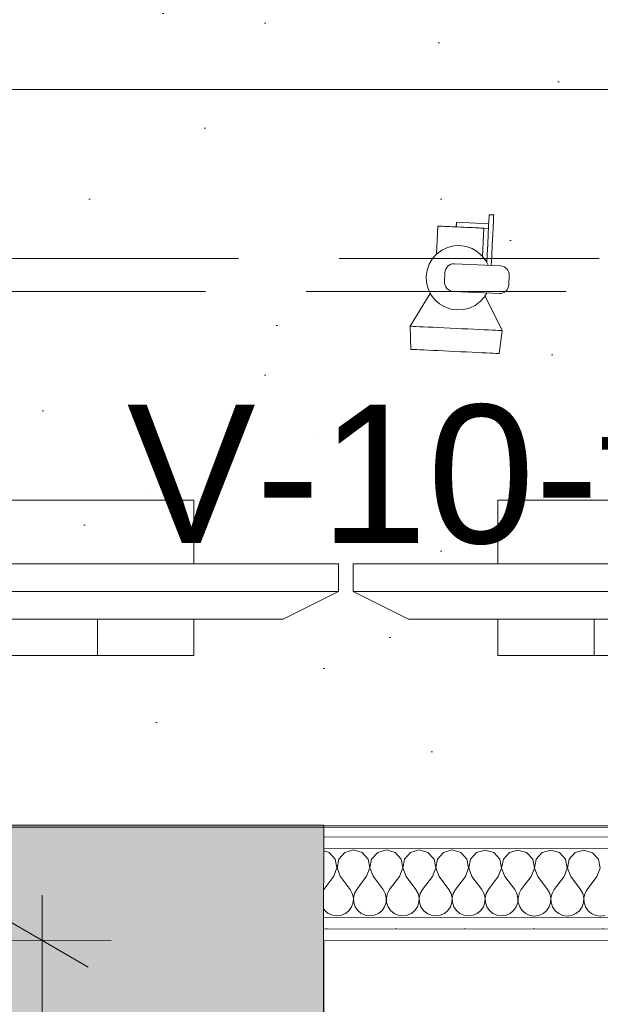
# Model space of a CAD drawing. Header units: millimetres. Extents: x -2532 to 181134, y -4151 to 53885.
# Tile 158 of 165: x 29517 to 30147, y 4118 to 5186. Entities that reach past the tile are written whole.
import ezdxf
from ezdxf.enums import TextEntityAlignment as Align

# ---------------------------------------------------------------- set-up
doc = ezdxf.new("R2010")
doc.units = ezdxf.units.MM
doc.header["$MEASUREMENT"] = 0
doc.linetypes.add('Hidden Line', pattern=[391.222223, 282.222223, -109])
doc.linetypes.add('Wipeout_Contour', pattern=[1000, 0, -1000])
for name, color, linetype in [('AR - Mööbel', 7, 'Continuous'), ('AR - Seinad VS', 7, 'Continuous'), ('New_AR - Seinad SS.ol', 7, 'Continuous'), ('New_SA - ripplaed', 7, 'Continuous'), ('SA - tähistused - valgustus', 7, 'Continuous'), ('SA - valgustid', 7, 'Continuous'), ('Tsoonid - Neto', 7, 'Continuous')]:
    doc.layers.add(name, color=color, linetype=linetype)
for name, color, linetype, lineweight in [('AR - Mööbel_Pen_No__4', 8, 'Continuous', 13), ('AR - Seinad VS_Pen_No__221', 252, 'Continuous', 13), ('ARCHICAD Zone Stamps_Pen_No__6', 7, 'Continuous', 5), ('New_AR - Seinad SS.ol_Pen_No__207', 5, 'Continuous', 13), ('New_SA - ripplaed_Pen_No__207', 5, 'Continuous', 9), ('SA - tähistused - valgustus_Pen_No__105', 30, 'Continuous', 5), ('SA - valgustid_Pen_No__105', 30, 'Continuous', 5)]:
    doc.layers.add(name, color=color, linetype=linetype, lineweight=lineweight)
doc.styles.add('GENERATED_STYLE_1', font='txt')
doc.styles.add('GENERATED_STYLE_2', font='txt')
doc.styles.add('GENERATED_STYLE_3', font='txt')
doc.dimstyles.new('GENERATED_STYLE__1', dxfattribs={"dimtxt": 150, "dimasz": 76, "dimexe": 0.18, "dimexo": 0.0625, "dimgap": 0.09, "dimtad": 1, "dimdec": 0, "dimzin": 0, "dimdsep": 46, "dimtxsty": 'GENERATED_STYLE_3', "dimblk": 'ARROWHEAD_2', "dimblk1": 'ARROWHEAD_2', "dimblk2": 'ARROWHEAD_2', "dimcen": 0.09, "dimse1": 1, "dimse2": 1, "dimclrd": 256, "dimclre": 256, "dimclrt": 256, "dimadec": 0, "dimazin": 0, "dimtfac": 1, "dimtdec": 4, "dimtmove": 0, "dimatfit": 3, "dimfxl": 0, "dimtolj": 1, "dimtzin": 0, "dimarcsym": 0})
doc.dimstyles.new('GENERATED_STYLE__2', dxfattribs={"dimtxt": 150, "dimasz": 76, "dimexe": 0.18, "dimexo": 0.0625, "dimgap": 0.09, "dimtad": 1, "dimtih": 1, "dimtoh": 1, "dimdec": 0, "dimzin": 0, "dimdsep": 46, "dimtxsty": 'GENERATED_STYLE_3', "dimblk": 'ARROWHEAD_2', "dimblk1": 'ARROWHEAD_2', "dimblk2": 'ARROWHEAD_2', "dimcen": 0.09, "dimse1": 1, "dimse2": 1, "dimclrd": 256, "dimclre": 256, "dimclrt": 256, "dimadec": 0, "dimazin": 0, "dimtfac": 1, "dimtdec": 4, "dimtmove": 0, "dimatfit": 3, "dimfxl": 0, "dimtolj": 1, "dimtzin": 0, "dimarcsym": 0})
doc.dimstyles.new('GENERATED_STYLE__3', dxfattribs={"dimtxt": 150, "dimasz": 76, "dimexe": 0.18, "dimexo": 0.0625, "dimgap": 0.09, "dimtad": 1, "dimdec": 0, "dimzin": 0, "dimdsep": 46, "dimtxsty": 'GENERATED_STYLE_3', "dimblk": 'ARROWHEAD_2', "dimblk1": 'ARROWHEAD_2', "dimblk2": 'ARROWHEAD_2', "dimcen": 0.09, "dimse1": 1, "dimse2": 1, "dimclrd": 256, "dimclre": 256, "dimclrt": 256, "dimadec": 0, "dimazin": 0, "dimtfac": 1, "dimtdec": 4, "dimtmove": 2, "dimatfit": 3, "dimfxl": 0, "dimtolj": 1, "dimtzin": 0, "dimarcsym": 0})
pattern_1 = [(0, (0, 0), (0, 75), [0, -75])]

# ---------------------------------------------------------------- blocks, each defined once
blk = doc.blocks.new('Turvatöötaja_139_47_1', base_point=(32889.1, 5824.3))
at = {"layer": 'ARCHICAD Zone Stamps_Pen_No__6', "insert": (29580.9, 5522.4), "char_height": 200, "attachment_point": 1, "style": 'GENERATED_STYLE_1'}
blk.add_mtext('\\A1;{\\pql;\\pt0,600;\\fArial Baltic|b0|i0|c186|p34;9,8\\fArial Baltic|b0|i0|c186|p34;\\A1{\\H.66x;\\S^  ;}\\fArial Baltic|b0|i0|c186|p34;\\fArial Baltic|b0|i0|c186|p34;\\A1{\\H.66x;\\S^  ;}}', dxfattribs=at)
at = {"layer": 'ARCHICAD Zone Stamps_Pen_No__6'}
for tag, style, p in [('DUMMY_849', 'GENERATED_STYLE_1', (31093.1, 6196.7)), ('ROOM_NAME', 'GENERATED_STYLE_1', (29580.9, 6151)), ('DUMMY_850', 'GENERATED_STYLE_2', (30036.2, 5882.4)), ('ROOM_NUMBER', 'GENERATED_STYLE_2', (29580.9, 5836.7)), ('DUMMY_851', 'GENERATED_STYLE_1', (29580.9, 5568.1))]:
    blk.add_attdef(tag, text='', height=200, dxfattribs=dict(at, style=style)).set_placement(p, align=Align.TOP_LEFT)
blk = doc.blocks.new('Slab_30_1', base_point=(29845.2, 1165.7))
at = {"layer": 'New_SA - ripplaed_Pen_No__207', "linetype": 'Continuous'}
h = blk.add_hatch(dxfattribs=at)
h.set_pattern_fill('Dot___Dashed_hõre_0001', color=256, style=0, pattern_type=2)
h.set_pattern_definition([(45, (0, 0), (-707.107, 707.107), [750, -250, 0, -250]), (45, (88.4, 795.5), (-707.107, 707.107), [750, -250, 0, -250])])
h.paths.add_polyline_path([(29845.2, 1165.7), (31938.8, 1166.3), (31938.8, 4185.3), (29846.8, 4187.4)])
at = {"layer": 'New_SA - ripplaed_Pen_No__207', "linetype": 'Continuous', "flags": 128}
blk.add_lwpolyline([(29845.2, 1165.7), (31938.8, 1166.3), (31938.8, 4185.3), (29846.8, 4187.4)], close=True, dxfattribs=at)
blk = doc.blocks.new('Slab_59_1', base_point=(31938.9, 4310.3))
at = {"layer": 'New_SA - ripplaed_Pen_No__207', "linetype": 'Continuous'}
h = blk.add_hatch(dxfattribs=at)
h.set_pattern_fill('Carpet_0001', color=256, style=0, pattern_type=2)
h.set_pattern_definition([(45, (0, 600), (-190.9188, 190.9188), [0, -180, 0, -270]), (110, (600, 600), (253.717, 92.3454), [0, -132, 0, -228])])
h.paths.add_polyline_path([(31938.9, 4310.3), (31939, 7675.3), (31146.3, 7675.3), (31147.6, 7230.3), (28849.3, 7225.2), (28841.3, 6425.2), (28671.3, 6424.9), (28650.1, 4312.4), (29846.9, 4312.4)])
at = {"layer": 'New_SA - ripplaed_Pen_No__207', "linetype": 'Continuous', "flags": 128}
blk.add_lwpolyline([(31938.9, 4310.3), (31939, 7675.3), (31146.3, 7675.3), (31147.6, 7230.3), (28849.3, 7225.2), (28841.3, 6425.2), (28671.3, 6424.9), (28650.1, 4312.4), (29846.9, 4312.4)], close=True, dxfattribs=at)
blk = doc.blocks.new('Wall_16_1', base_point=(25339.8, 3732.4))
at = {"layer": 'AR - Seinad VS_Pen_No__221', "linetype": 'Continuous'}
for points in [[(29276.9, 4312.4), (29276.6, 3732.4), (29846.9, 4312.4)], [(29276.6, 3732.4), (29846.6, 3732.4), (29846.9, 4312.4)]]:
    blk.add_hatch(color=256, dxfattribs=at).paths.add_polyline_path(points)
at = {"layer": 'AR - Seinad VS_Pen_No__221', "linetype": 'Continuous', "flags": 128}
for points in [[(29846.9, 4312.4), (28650.1, 4312.4)], [(29846.9, 4312.4), (29846.6, 3732.4)]]:
    blk.add_lwpolyline(points, dxfattribs=at)
blk = doc.blocks.new('*X736')
at = {"layer": 'New_AR - Seinad SS.ol_Pen_No__207', "linetype": 'Continuous'}
for p, q in [((29852.8, 4282.9), (29846.9, 4284.6)), ((29859.4, 4275.7), (29852.8, 4282.9)), ((29869.8, 4282.9), (29863.2, 4275.7)), ((29879.2, 4285.6), (29869.8, 4282.9)), ((29888.6, 4282.9), (29879.2, 4285.6)), ((29895.1, 4275.7), (29888.6, 4282.9)), ((29905.5, 4282.9), (29898.9, 4275.7)), ((29914.9, 4285.5), (29905.5, 4282.9)), ((29924.3, 4282.9), (29914.9, 4285.5)), ((29930.9, 4275.6), (29924.3, 4282.9)), ((29941.2, 4282.8), (29934.6, 4275.6)), ((29950.6, 4285.5), (29941.2, 4282.8)), ((29960, 4282.8), (29950.6, 4285.5)), ((29966.6, 4275.6), (29960, 4282.8)), ((29976.9, 4282.8), (29970.3, 4275.6)), ((29986.3, 4285.5), (29976.9, 4282.8)), ((29995.7, 4282.8), (29986.3, 4285.5)), ((30002.3, 4275.6), (29995.7, 4282.8)), ((30012.6, 4282.8), (30006.1, 4275.6)), ((30022, 4285.4), (30012.6, 4282.8)), ((30031.4, 4282.7), (30022, 4285.4)), ((30038, 4275.5), (30031.4, 4282.7)), ((30048.4, 4282.7), (30041.8, 4275.5)), ((30057.7, 4285.4), (30048.4, 4282.7)), ((30067.1, 4282.7), (30057.7, 4285.4)), ((30073.7, 4275.5), (30067.1, 4282.7)), ((30084.1, 4282.7), (30077.5, 4275.5)), ((30093.5, 4285.4), (30084.1, 4282.7)), ((30102.8, 4282.7), (30093.5, 4285.4)), ((30109.4, 4275.5), (30102.8, 4282.7)), ((30119.8, 4282.7), (30113.2, 4275.5)), ((30129.2, 4285.3), (30119.8, 4282.7)), ((30138.6, 4282.6), (30129.2, 4285.3)), ((30145.1, 4275.4), (30138.6, 4282.6)), ((29861.2, 4266.1), (29859.4, 4275.7)), ((29863.2, 4275.7), (29861.4, 4266.1)), ((29896.9, 4266.1), (29895.1, 4275.7)), ((29898.9, 4275.7), (29897.1, 4266.1)), ((29932.7, 4266), (29930.9, 4275.6)), ((29934.6, 4275.6), (29932.8, 4266)), ((29968.4, 4266), (29966.6, 4275.6)), ((29970.3, 4275.6), (29968.5, 4266)), ((30004.1, 4266), (30002.3, 4275.6)), ((30006.1, 4275.6), (30004.2, 4266)), ((30039.8, 4265.9), (30038, 4275.5)), ((30041.8, 4275.5), (30039.9, 4265.9)), ((30075.5, 4265.9), (30073.7, 4275.5)), ((30077.5, 4275.5), (30075.7, 4265.9)), ((30111.2, 4265.9), (30109.4, 4275.5)), ((30113.2, 4275.5), (30111.4, 4265.9)), ((30146.9, 4265.8), (30145.1, 4275.4)), ((29857.7, 4257), (29861.2, 4266.1)), ((29861.4, 4266.1), (29864.9, 4257)), ((29893.4, 4257), (29896.9, 4266.1)), ((29897.1, 4266.1), (29900.6, 4257)), ((29929.1, 4256.9), (29932.7, 4266)), ((29932.8, 4266), (29936.3, 4256.9)), ((29964.9, 4256.9), (29968.4, 4266)), ((29968.5, 4266), (29972, 4256.9)), ((30000.6, 4256.9), (30004.1, 4266)), ((30004.2, 4266), (30007.7, 4256.9)), ((30036.3, 4256.8), (30039.8, 4265.9)), ((30039.9, 4265.9), (30043.4, 4256.8)), ((30072, 4256.8), (30075.5, 4265.9)), ((30075.7, 4265.9), (30079.1, 4256.8)), ((30107.7, 4256.8), (30111.2, 4265.9)), ((30111.4, 4265.9), (30114.9, 4256.8)), ((30143.4, 4256.7), (30146.9, 4265.8)), ((29857.7, 4257), (29847, 4242.7)), ((29864.9, 4257), (29875.6, 4242.7)), ((29893.4, 4257), (29882.7, 4242.7)), ((29900.6, 4257), (29911.3, 4242.7)), ((29929.1, 4256.9), (29918.4, 4242.7)), ((29936.3, 4256.9), (29947, 4242.6)), ((29964.9, 4256.9), (29954.1, 4242.6)), ((29972, 4256.9), (29982.7, 4242.6)), ((30000.6, 4256.9), (29989.8, 4242.6)), ((30007.7, 4256.9), (30018.4, 4242.6)), ((30036.3, 4256.8), (30025.6, 4242.6)), ((30043.4, 4256.8), (30054.1, 4242.5)), ((30072, 4256.8), (30061.3, 4242.5)), ((30079.1, 4256.8), (30089.8, 4242.5)), ((30107.7, 4256.8), (30097, 4242.5)), ((30114.9, 4256.8), (30125.6, 4242.5)), ((30143.4, 4256.7), (30132.7, 4242.5)), ((29847, 4242.7), (29846.8, 4242.5)), ((29877.9, 4238.4), (29875.6, 4242.7)), ((29882.7, 4242.7), (29880.3, 4238.4)), ((29913.7, 4238.4), (29911.3, 4242.7)), ((29918.4, 4242.7), (29916, 4238.4)), ((29949.4, 4238.3), (29947, 4242.6)), ((29954.1, 4242.6), (29951.7, 4238.3)), ((29985.1, 4238.3), (29982.7, 4242.6)), ((29989.8, 4242.6), (29987.5, 4238.3)), ((30020.8, 4238.3), (30018.4, 4242.6)), ((30025.6, 4242.6), (30023.2, 4238.3)), ((30056.5, 4238.2), (30054.1, 4242.5)), ((30061.3, 4242.5), (30058.9, 4238.2)), ((30092.2, 4238.2), (30089.8, 4242.5)), ((30097, 4242.5), (30094.6, 4238.2)), ((30127.9, 4238.2), (30125.6, 4242.5)), ((30132.7, 4242.5), (30130.3, 4238.1)), ((29877.2, 4224), (29878.8, 4228.7)), ((29879.1, 4233.6), (29877.9, 4238.4)), ((29878.8, 4228.7), (29879.1, 4233.6)), ((29880.3, 4238.4), (29879.2, 4233.6)), ((29879.2, 4233.6), (29879.4, 4228.7)), ((29879.4, 4228.7), (29881, 4224)), ((29912.9, 4224), (29914.5, 4228.6)), ((29914.8, 4233.6), (29913.7, 4238.4)), ((29914.5, 4228.6), (29914.8, 4233.6)), ((29916, 4238.4), (29914.9, 4233.6)), ((29914.9, 4233.6), (29915.1, 4228.6)), ((29915.1, 4228.6), (29916.7, 4224)), ((29950.5, 4233.5), (29949.4, 4238.3)), ((29950.2, 4228.6), (29950.5, 4233.5)), ((29951.7, 4238.3), (29950.6, 4233.5)), ((29950.6, 4233.5), (29950.9, 4228.6)), ((29986.2, 4233.5), (29985.1, 4238.3)), ((29986, 4228.6), (29986.2, 4233.5)), ((29987.5, 4238.3), (29986.3, 4233.5)), ((29986.3, 4233.5), (29986.6, 4228.6)), ((30021.9, 4233.5), (30020.8, 4238.3)), ((30021.7, 4228.5), (30021.9, 4233.5)), ((30023.2, 4238.3), (30022.1, 4233.5)), ((30022.1, 4233.5), (30022.3, 4228.5)), ((30057.6, 4233.4), (30056.5, 4238.2)), ((30057.4, 4228.5), (30057.6, 4233.4)), ((30058.9, 4238.2), (30057.8, 4233.4)), ((30057.8, 4233.4), (30058, 4228.5)), ((30093.3, 4233.4), (30092.2, 4238.2)), ((30093.1, 4228.5), (30093.3, 4233.4)), ((30094.6, 4238.2), (30093.5, 4233.4)), ((30093.5, 4233.4), (30093.7, 4228.5)), ((30129.1, 4233.4), (30127.9, 4238.2)), ((30128.8, 4228.4), (30129.1, 4233.4)), ((30130.3, 4238.1), (30129.2, 4233.4)), ((30129.2, 4233.4), (30129.4, 4228.4)), ((29846.8, 4221.8), (29848.1, 4220)), ((29848.1, 4220), (29851.9, 4216.8)), ((29870.6, 4216.8), (29874.4, 4219.9)), ((29874.4, 4219.9), (29877.2, 4224)), ((29881, 4224), (29883.8, 4219.9)), ((29883.8, 4219.9), (29887.6, 4216.8)), ((29906.4, 4216.8), (29910.2, 4219.9)), ((29910.2, 4219.9), (29912.9, 4224)), ((29916.7, 4224), (29919.5, 4219.9)), ((29919.5, 4219.9), (29923.3, 4216.8)), ((29942.1, 4216.7), (29945.9, 4219.9)), ((29945.9, 4219.9), (29948.7, 4223.9)), ((29948.7, 4223.9), (29950.2, 4228.6)), ((29950.9, 4228.6), (29952.4, 4223.9)), ((29952.4, 4223.9), (29955.2, 4219.9)), ((29955.2, 4219.9), (29959, 4216.7)), ((29977.8, 4216.7), (29981.6, 4219.8)), ((29981.6, 4219.8), (29984.4, 4223.9)), ((29984.4, 4223.9), (29986, 4228.6)), ((29986.6, 4228.6), (29988.1, 4223.9)), ((29988.1, 4223.9), (29990.9, 4219.8)), ((29990.9, 4219.8), (29994.7, 4216.7)), ((30013.5, 4216.7), (30017.3, 4219.8)), ((30017.3, 4219.8), (30020.1, 4223.9)), ((30020.1, 4223.9), (30021.7, 4228.5)), ((30022.3, 4228.5), (30023.9, 4223.9)), ((30023.9, 4223.9), (30026.6, 4219.8)), ((30026.6, 4219.8), (30030.4, 4216.7)), ((30049.2, 4216.6), (30053, 4219.8)), ((30053, 4219.8), (30055.8, 4223.8)), ((30055.8, 4223.8), (30057.4, 4228.5)), ((30058, 4228.5), (30059.6, 4223.8)), ((30059.6, 4223.8), (30062.4, 4219.8)), ((30062.4, 4219.8), (30066.1, 4216.6)), ((30084.9, 4216.6), (30088.7, 4219.7)), ((30088.7, 4219.7), (30091.5, 4223.8)), ((30091.5, 4223.8), (30093.1, 4228.5)), ((30093.7, 4228.5), (30095.3, 4223.8)), ((30095.3, 4223.8), (30098.1, 4219.7)), ((30098.1, 4219.7), (30101.9, 4216.6)), ((30120.6, 4216.6), (30124.4, 4219.7)), ((30124.4, 4219.7), (30127.2, 4223.8)), ((30127.2, 4223.8), (30128.8, 4228.4)), ((30129.4, 4228.4), (30131, 4223.8)), ((30131, 4223.8), (30133.8, 4219.7)), ((30133.8, 4219.7), (30137.6, 4216.5)), ((29851.9, 4216.8), (29856.4, 4214.8)), ((29856.4, 4214.8), (29861.2, 4214.1)), ((29861.2, 4214.1), (29866.1, 4214.8)), ((29866.1, 4214.8), (29870.6, 4216.8)), ((29887.6, 4216.8), (29892.1, 4214.8)), ((29892.1, 4214.8), (29897, 4214.1)), ((29897, 4214.1), (29901.8, 4214.8)), ((29901.8, 4214.8), (29906.4, 4216.8)), ((29923.3, 4216.8), (29927.8, 4214.8)), ((29927.8, 4214.8), (29932.7, 4214.1)), ((29932.7, 4214.1), (29937.6, 4214.8)), ((29937.6, 4214.8), (29942.1, 4216.7)), ((29959, 4216.7), (29963.5, 4214.7)), ((29963.5, 4214.7), (29968.4, 4214)), ((29968.4, 4214), (29973.3, 4214.7)), ((29973.3, 4214.7), (29977.8, 4216.7)), ((29994.7, 4216.7), (29999.2, 4214.7)), ((29999.2, 4214.7), (30004.1, 4214)), ((30004.1, 4214), (30009, 4214.7)), ((30009, 4214.7), (30013.5, 4216.7)), ((30030.4, 4216.7), (30034.9, 4214.7)), ((30034.9, 4214.7), (30039.8, 4214)), ((30039.8, 4214), (30044.7, 4214.7)), ((30044.7, 4214.7), (30049.2, 4216.6)), ((30066.1, 4216.6), (30070.7, 4214.6)), ((30070.7, 4214.6), (30075.5, 4213.9)), ((30075.5, 4213.9), (30080.4, 4214.6)), ((30080.4, 4214.6), (30084.9, 4216.6)), ((30101.9, 4216.6), (30106.4, 4214.6)), ((30106.4, 4214.6), (30111.2, 4213.9)), ((30111.2, 4213.9), (30116.1, 4214.6)), ((30116.1, 4214.6), (30120.6, 4216.6)), ((30137.6, 4216.5), (30142.1, 4214.6)), ((30142.1, 4214.6), (30147, 4213.9)), ((30147, 4213.9), (30151.8, 4214.5))]:
    blk.add_line(p, q, dxfattribs=at)
blk = doc.blocks.new('Wall_168_1', base_point=(29846.9, 4312.4))
at = {"linetype": 'Wipeout_Contour', "ltscale": 124766.846408}
blk.add_wipeout([(31938.8, 4310.3), (29846.9, 4312.4), (29846.9, 4299.9), (31938.8, 4297.8)], dxfattribs=at).dxf.layer = 'New_AR - Seinad SS.ol'
at = {"layer": 'New_AR - Seinad SS.ol_Pen_No__207', "linetype": 'Continuous'}
h = blk.add_hatch(dxfattribs=at)
h.set_pattern_fill('Gypsum_0001', color=256, style=0, pattern_type=2)
h.set_pattern_definition(pattern_1)
h.paths.add_polyline_path([(31938.8, 4310.3), (29846.9, 4312.4), (29846.9, 4299.9), (31938.8, 4297.8)])
at = {"layer": 'New_AR - Seinad SS.ol_Pen_No__207', "linetype": 'Continuous', "flags": 128}
blk.add_lwpolyline([(31938.8, 4310.3), (29846.9, 4312.4)], dxfattribs=at)
at = {"linetype": 'Wipeout_Contour', "ltscale": 124759.899455}
blk.add_wipeout([(31938.8, 4297.8), (29846.9, 4299.9), (29846.9, 4287.4), (31938.8, 4285.3)], dxfattribs=at).dxf.layer = 'New_AR - Seinad SS.ol'
at = {"layer": 'New_AR - Seinad SS.ol_Pen_No__207', "linetype": 'Continuous'}
h = blk.add_hatch(dxfattribs=at)
h.set_pattern_fill('Gypsum_0001', color=256, style=0, pattern_type=2)
h.set_pattern_definition(pattern_1)
h.paths.add_polyline_path([(31938.8, 4297.8), (29846.9, 4299.9), (29846.9, 4287.4), (31938.8, 4285.3)])
blk.add_line((31938.8, 4297.8), (29846.9, 4299.9), dxfattribs=at)
at = {"linetype": 'Wipeout_Contour', "ltscale": 124735.824889}
blk.add_wipeout([(31938.8, 4285.3), (29846.9, 4287.4), (29846.8, 4212.4), (31938.7, 4210.3)], dxfattribs=at).dxf.layer = 'New_AR - Seinad SS.ol'
at = {"layer": 'New_AR - Seinad SS.ol_Pen_No__207', "linetype": 'Continuous'}
blk.add_line((31938.8, 4285.3), (29846.9, 4287.4), dxfattribs=at)
at = {"layer": 'New_AR - Seinad SS.ol'}
blk.add_blockref('*X736', (0, 0), dxfattribs=at)
at = {"linetype": 'Wipeout_Contour', "ltscale": 124711.821811}
blk.add_wipeout([(31938.7, 4210.3), (29846.8, 4212.4), (29846.8, 4199.9), (31938.7, 4197.8)], dxfattribs=at).dxf.layer = 'New_AR - Seinad SS.ol'
at = {"layer": 'New_AR - Seinad SS.ol_Pen_No__207', "linetype": 'Continuous'}
h = blk.add_hatch(dxfattribs=at)
h.set_pattern_fill('Gypsum_0001', color=256, style=0, pattern_type=2)
h.set_pattern_definition(pattern_1)
h.paths.add_polyline_path([(31938.7, 4210.3), (29846.8, 4212.4), (29846.8, 4199.9), (31938.7, 4197.8)])
blk.add_line((31938.7, 4210.3), (29846.8, 4212.4), dxfattribs=at)
at = {"linetype": 'Wipeout_Contour', "ltscale": 124705.032335}
blk.add_wipeout([(31938.7, 4197.8), (29846.8, 4199.9), (29846.8, 4187.4), (31938.7, 4185.3)], dxfattribs=at).dxf.layer = 'New_AR - Seinad SS.ol'
at = {"layer": 'New_AR - Seinad SS.ol_Pen_No__207', "linetype": 'Continuous'}
h = blk.add_hatch(dxfattribs=at)
h.set_pattern_fill('Gypsum_0001', color=256, style=0, pattern_type=2)
h.set_pattern_definition(pattern_1)
h.paths.add_polyline_path([(31938.7, 4197.8), (29846.8, 4199.9), (29846.8, 4187.4), (31938.7, 4185.3)])
blk.add_line((31938.7, 4197.8), (29846.8, 4199.9), dxfattribs=at)
at = {"layer": 'New_AR - Seinad SS.ol_Pen_No__207', "linetype": 'Continuous', "flags": 128}
for points in [[(29846.9, 4312.4), (29846.8, 4187.4)], [(29846.8, 4187.4), (31938.7, 4185.3)]]:
    blk.add_lwpolyline(points, dxfattribs=at)
blk = doc.blocks.new('Office Desk Rect 22')
at = {"layer": 'AR - Mööbel_Pen_No__4', "linetype": 'Continuous'}
for p, q in [((1400, 800), (0, 800)), ((0, 0), (1400, 0))]:
    blk.add_line(p, q, dxfattribs=at)
blk = doc.blocks.new('Monitor (LCD) 22_3')
at = {"layer": 'AR - Mööbel_Pen_No__4', "linetype": 'Continuous'}
for p, q in [((470.8, 168.3), (156.9, 168.3)), ((156.9, 168.3), (156.9, 129.1)), ((261.6, 129.1), (261.6, 168.3)), ((366.2, 129.1), (366.2, 168.3)), ((470.8, 129.1), (470.8, 168.3)), ((0, 99.1), (60, 129.1)), ((60, 129.1), (567.7, 129.1)), ((156.9, 129.1), (470.8, 129.1)), ((627.7, 99.1), (567.7, 129.1)), ((627.7, 99.1), (0, 99.1)), ((0, 99.1), (0, 69.1)), ((627.7, 69.1), (627.7, 99.1)), ((0, 69.1), (627.7, 69.1)), ((470.8, 69.1), (156.9, 69.1)), ((156.9, 69.1), (156.9, 0)), ((470.8, 0), (470.8, 69.1)), ((156.9, 0), (470.8, 0))]:
    blk.add_line(p, q, dxfattribs=at)
blk = doc.blocks.new('Spotlamp Ceiling 22')
at = {"layer": 'SA - valgustid_Pen_No__105', "linetype": 'Continuous'}
for p, q in [((30, 68), (30, 69.9)), ((35, 69.9), (30, 69.9)), ((30, 63.7), (30, 68)), ((35, 68), (35, 69.9)), ((35, 63.7), (35, 68)), ((-24.8, 55), (-25, 55)), ((-25, 55), (-25, 24.4)), ((-24.1, 55), (-24.8, 55)), ((-23.1, 55), (-24.1, 55)), ((-21.7, 55), (-23.1, 55)), ((-19.8, 55), (-21.7, 55)), ((-17.7, 55), (-19.8, 55)), ((-15.2, 55), (-17.7, 55)), ((-12.5, 55), (-15.2, 55)), ((-9.6, 55), (-12.5, 55)), ((-6.5, 55), (-9.6, 55)), ((-3.3, 55), (-6.5, 55)), ((-5, 60), (-5, 60)), ((-5, 60), (-5, 59.9)), ((-5, 60), (30, 60)), ((-5, 59.9), (-5, 59.8)), ((-5, 59.8), (-5, 59.7)), ((-5, 59.7), (-5, 59.5)), ((-5, 59.5), (-5, 59.3)), ((-5, 59.3), (-5, 59)), ((-5, 59), (-5, 58.8)), ((-5, 58.8), (-5, 58.5)), ((-5, 58.5), (-5, 58.1)), ((-5, 58.1), (-5, 57.8)), ((-5, 57.8), (-5, 57.5)), ((-5, 57.5), (-5, 57.2)), ((-5, 57.2), (-5, 56.9)), ((-5, 56.9), (-5, 56.5)), ((-5, 56.5), (-5, 56.2)), ((-5, 56.2), (-5, 56)), ((-5, 56), (-5, 55.7)), ((-5, 55.7), (-5, 55.5)), ((-5, 55.5), (-5, 55.3)), ((-5, 55.3), (-5, 55.2)), ((-5, 55.2), (-5, 55.1)), ((-5, 55.1), (-5, 55)), ((-5, 55), (-5, 55)), ((0, 55), (-3.3, 55)), ((3.3, 55), (0, 55)), ((6.5, 55), (3.3, 55)), ((9.6, 55), (6.5, 55)), ((12.5, 55), (9.6, 55)), ((15.2, 55), (12.5, 55)), ((17.7, 55), (15.2, 55)), ((19.8, 55), (17.7, 55)), ((21.7, 55), (19.8, 55)), ((23.1, 55), (21.7, 55)), ((24.1, 55), (23.1, 55)), ((24.8, 55), (24.1, 55)), ((25, 55), (24.8, 55)), ((25, 55), (25, 24.4)), ((25, 55), (30, 55)), ((30, 57), (30, 63.7)), ((30, 48.3), (30, 57)), ((35, 57), (35, 63.7)), ((35, 48.3), (35, 57)), ((30, 37.8), (30, 48.3)), ((35, 37.8), (35, 48.3)), ((-13.4, 32.3), (-19.4, 29.1)), ((-6.8, 34.3), (-13.4, 32.3)), ((0, 35), (-6.8, 34.3)), ((6.8, 34.3), (0, 35)), ((13.4, 32.3), (6.8, 34.3)), ((19.4, 29.1), (13.4, 32.3)), ((30, 26), (30, 37.8)), ((35, 26), (35, 37.8)), ((-24.7, 24.7), (-29.1, 19.4)), ((-19.4, 29.1), (-24.7, 24.7)), ((24.7, 24.7), (19.4, 29.1)), ((29.1, 19.4), (24.7, 24.7)), ((30, 17.8), (30, 26)), ((35, 15), (35, 26)), ((-32.3, 13.4), (-34.3, 6.8)), ((-29.1, 19.4), (-32.3, 13.4)), ((-12.1, 12.1), (-13.3, 10.6)), ((-10.6, 13.3), (-12.1, 12.1)), ((-8.8, 14.2), (-10.6, 13.3)), ((-7, 14.8), (-8.8, 14.2)), ((-5, 15), (-7, 14.8)), ((45, 15), (-5, 15)), ((31.5, 15), (29.1, 19.4)), ((47, 14.8), (45, 15)), ((48.8, 14.2), (47, 14.8)), ((50.6, 13.3), (48.8, 14.2)), ((52.1, 12.1), (50.6, 13.3)), ((53.3, 10.6), (52.1, 12.1)), ((-34.3, 6.8), (-35, 0)), ((-14.8, 7), (-15, 5)), ((-15, 5), (-15, -5)), ((-14.2, 8.8), (-14.8, 7)), ((-13.3, 10.6), (-14.2, 8.8)), ((54.2, 8.8), (53.3, 10.6)), ((54.8, 7), (54.2, 8.8)), ((55, 5), (54.8, 7)), ((55, -5), (55, 5)), ((-35, 0), (-34.3, -6.8)), ((-34.3, -6.8), (-32.3, -13.4)), ((-15, -5), (-14.8, -7)), ((-14.8, -7), (-14.2, -8.8)), ((-14.2, -8.8), (-13.3, -10.6)), ((-13.3, -10.6), (-12.1, -12.1)), ((52.1, -12.1), (53.3, -10.6)), ((53.3, -10.6), (54.2, -8.8)), ((54.2, -8.8), (54.8, -7)), ((54.8, -7), (55, -5)), ((-49.9, -54.9), (-29.7, -18.4)), ((-32.3, -13.4), (-29.1, -19.4)), ((-29.1, -19.4), (-24.7, -24.7)), ((-12.1, -12.1), (-10.6, -13.3)), ((-10.6, -13.3), (-8.8, -14.2)), ((-8.8, -14.2), (-7, -14.8)), ((-7, -14.8), (-5, -15)), ((-5, -15), (45, -15)), ((24.7, -24.7), (29.1, -19.4)), ((29.1, -19.4), (31.5, -15)), ((49.9, -54.9), (29.7, -18.4)), ((45, -15), (47, -14.8)), ((47, -14.8), (48.8, -14.2)), ((48.8, -14.2), (50.6, -13.3)), ((50.6, -13.3), (52.1, -12.1)), ((-24.7, -24.7), (-19.4, -29.1)), ((-19.4, -29.1), (-13.4, -32.3)), ((13.4, -32.3), (19.4, -29.1)), ((19.4, -29.1), (24.7, -24.7)), ((-13.4, -32.3), (-6.8, -34.3)), ((-6.8, -34.3), (0, -35)), ((0, -35), (6.8, -34.3)), ((6.8, -34.3), (13.4, -32.3)), ((-50, -55), (-49.9, -54.9)), ((-49.6, -55), (-50, -55)), ((-49.9, -55.1), (-50, -55)), ((-48.1, -79.9), (-49.9, -55.1)), ((-48.3, -55), (-49.6, -55)), ((-46.2, -55), (-48.3, -55)), ((-43.3, -55), (-46.2, -55)), ((-39.7, -55), (-43.3, -55)), ((-35.4, -55), (-39.7, -55)), ((-30.4, -55), (-35.4, -55)), ((-25, -55), (-30.4, -55)), ((-19.1, -55), (-25, -55)), ((-12.9, -55), (-19.1, -55)), ((-6.5, -55), (-12.9, -55)), ((0, -55), (-6.5, -55)), ((6.5, -55), (0, -55)), ((12.9, -55), (6.5, -55)), ((19.1, -55), (12.9, -55)), ((25, -55), (19.1, -55)), ((30.4, -55), (25, -55)), ((35.4, -55), (30.4, -55)), ((39.7, -55), (35.4, -55)), ((43.3, -55), (39.7, -55)), ((46.2, -55), (43.3, -55)), ((48.3, -55), (46.2, -55)), ((48.1, -79.9), (49.9, -55.1)), ((49.6, -55), (48.3, -55)), ((50, -55), (49.6, -55)), ((50, -55), (49.9, -54.9)), ((49.9, -55.1), (50, -55)), ((-48, -80), (-48.1, -79.9)), ((-47.6, -80), (-48, -80)), ((-46.4, -80), (-47.6, -80)), ((-44.3, -80), (-46.4, -80)), ((-41.6, -80), (-44.3, -80)), ((-38.1, -80), (-41.6, -80)), ((-33.9, -80), (-38.1, -80)), ((-29.2, -80), (-33.9, -80)), ((-24, -80), (-29.2, -80)), ((-18.4, -80), (-24, -80)), ((-12.4, -80), (-18.4, -80)), ((-6.3, -80), (-12.4, -80)), ((0, -80), (-6.3, -80)), ((6.3, -80), (0, -80)), ((12.4, -80), (6.3, -80)), ((18.4, -80), (12.4, -80)), ((24, -80), (18.4, -80)), ((29.2, -80), (24, -80)), ((33.9, -80), (29.2, -80)), ((38.1, -80), (33.9, -80)), ((41.6, -80), (38.1, -80)), ((44.3, -80), (41.6, -80)), ((46.4, -80), (44.3, -80)), ((47.6, -80), (46.4, -80)), ((48, -80), (47.6, -80)), ((48, -80), (48.1, -79.9))]:
    blk.add_line(p, q, dxfattribs=at)
blk = doc.blocks.new('Beam_326_1', base_point=(29454.4, 4909))
at = {"layer": 'SA - valgustid_Pen_No__105', "linetype": 'Hidden Line'}
for p, q in [((29472.3, 4926.9), (31319.6, 4926.9)), ((29436.5, 4891.1), (31355.4, 4891.1))]:
    blk.add_line(p, q, dxfattribs=at)
blk = doc.blocks.new('*D2100')
at = {"layer": 'SA - tähistused - valgustus_Pen_No__105', "linetype": 'Continuous'}
for p, q in [((29540.6, 2776.7), (29541.4, 4187.5)), ((29490.6, 2805.6), (29590.6, 2747.8)), ((29615.6, 2776.6), (29465.6, 2776.7)), ((29540.5, 2576.7), (29540.6, 2776.7)), ((29490.5, 2605.6), (29590.5, 2547.8)), ((29615.5, 2576.6), (29465.5, 2576.7)), ((29539.8, 1165.9), (29540.5, 2576.7))]:
    blk.add_line(p, q, dxfattribs=at)
blk = doc.blocks.new('ARROWHEAD_2')
at = {"linetype": 'Continuous'}
for p, q in [((-0.378, -0.655), (0.378, 0.655)), ((0, 0), (-1, 0))]:
    blk.add_line(p, q, dxfattribs=at)
blk = doc.blocks.new('*D2101')
at = {"layer": 'SA - tähistused - valgustus_Pen_No__105', "linetype": 'Continuous'}
for p, q in [((29541.4, 4187.5), (29541.4, 4236.4)), ((29591.4, 4158.6), (29491.4, 4216.4)), ((29616.4, 4187.5), (29466.4, 4187.6)), ((29540.6, 2776.7), (29541.4, 4187.5)), ((29490.6, 2805.6), (29590.6, 2747.8)), ((29615.6, 2776.6), (29465.6, 2776.7))]:
    blk.add_line(p, q, dxfattribs=at)
at = {"layer": 'SA - tähistused - valgustus_Pen_No__105', "insert": (29510.9, 3233.2), "char_height": 150, "attachment_point": 7, "rotation": 89.9694, "style": 'GENERATED_STYLE_3'}
blk.add_mtext('\\A1;{\\pql;\\fArial|b0|i0|c0|p34;1\xa0411}', dxfattribs=at)
blk = doc.blocks.new('*D2103')
at = {"layer": 'SA - tähistused - valgustus_Pen_No__105', "linetype": 'Continuous'}
for p, q in [((31681.8, 4187.4), (31681.8, 4236.3)), ((31731.8, 4158.5), (31631.8, 4216.2)), ((31756.8, 4187.4), (31606.8, 4187.4)), ((31681.8, 2487.1), (31681.8, 4187.4)), ((31631.8, 2515.9), (31731.8, 2458.2)), ((31756.8, 2487.1), (31606.8, 2487.1))]:
    blk.add_line(p, q, dxfattribs=at)
at = {"layer": 'SA - tähistused - valgustus_Pen_No__105', "insert": (31651.8, 2673.2), "char_height": 150, "attachment_point": 7, "rotation": 90, "style": 'GENERATED_STYLE_3'}
blk.add_mtext('\\A1;{\\pql;\\fArial|b0|i0|c0|p34;1\xa0700}', dxfattribs=at)
blk = doc.blocks.new('*D2104')
at = {"layer": 'SA - tähistused - valgustus_Pen_No__105', "linetype": 'Continuous'}
for p, q in [((29846.8, 3260.4), (29846.8, 3410.4)), ((30892.8, 3260.4), (30892.8, 3410.4)), ((29875.7, 3385.4), (29817.9, 3285.4)), ((30921.7, 3385.4), (30863.9, 3285.4)), ((29797.9, 3335.4), (29846.8, 3335.4)), ((29846.8, 3335.4), (30892.8, 3335.4))]:
    blk.add_line(p, q, dxfattribs=at)
at = {"layer": 'SA - tähistused - valgustus_Pen_No__105', "insert": (30113.4, 3365.4), "char_height": 150, "attachment_point": 7, "style": 'GENERATED_STYLE_3'}
blk.add_mtext('\\A1;{\\pql;\\fArial|b0|i0|c0|p34;1\xa0046}', dxfattribs=at)
blk = doc.blocks.new('Label_290_1', base_point=(29993.3, 4466.9))
at = {"layer": 'SA - tähistused - valgustus_Pen_No__105', "insert": (29633.3, 4768.3), "char_height": 150, "attachment_point": 1, "style": 'GENERATED_STYLE_3'}
blk.add_mtext('\\A1;{\\pql;\\pt0,105000;\\fArial|b0|i0|c0|p34;V-10-tk\\fArial|b0|i0|c0|p34;\\A1{\\H.66x;\\S^  ;}\\fArial|b0|i0|c0|p34;\\fArial|b0|i0|c0|p34;\\A1{\\H.66x;\\S^  ;}\\fArial|b0|i0|c0|p34; \\fArial|b0|i0|c0|p34;\\fArial|b0|i0|c0|p34;\\fArial|b0|i0|c0|p34;\\fArial|b0|i0|c0|p34;\\fArial|b0|i0|c0|p34;\\fArial|b0|i0|c0|p34;\\fArial|b0|i0|c0|p34;\\fArial|b0|i0|c0|p34;\\fArial|b0|i0|c0|p34;\\fArial|b0|i0|c0|p34;\\fArial|b0|i0|c0|p34;\\fArial|b0|i0|c0|p34;\\fArial|b0|i0|c0|p34;\\fArial|b0|i0|c0|p34;\\fArial|b0|i0|c0|p34;\\fArial|b0|i0|c0|p34;\\fArial|b0|i0|c0|p34;\\fArial|b0|i0|c0|p34;\\fArial|b0|i0|c0|p34;\\fArial|b0|i0|c0|p34;\\fArial|b0|i0|c0|p34;\\fArial|b0|i0|c0|p34;\\fArial|b0|i0|c0|p34;\\fArial|b0|i0|c0|p34;\\fArial|b0|i0|c0|p34;\\fArial|b0|i0|c0|p34;\\fArial|b0|i0|c0|p34;\\fArial|b0|i0|c0|p34;\\fArial|b0|i0|c0|p34;\\fArial|b0|i0|c0|p34;\\fArial|b0|i0|c0|p34;\\fArial|b0|i0|c0|p34;\\fArial|b0|i0|c0|p34;\\fArial|b0|i0|c0|p34;\\fArial|b0|i0|c0|p34;\\fArial|b0|i0|c0|p34;\\fArial|b0|i0|c0|p34;\\fArial|b0|i0|c0|p34;\\fArial|b0|i0|c0|p34;\\fArial|b0|i0|c0|p34;\\fArial|b0|i0|c0|p34;\\fArial|b0|i0|c0|p34;\\fArial|b0|i0|c0|p34;}', dxfattribs=at)
blk = doc.blocks.new('Label_305_1', base_point=(29454.4, 5769.9))
at = {"layer": 'SA - tähistused - valgustus_Pen_No__105', "insert": (29145.1, 5014), "char_height": 150, "attachment_point": 1, "rotation": 89.4009, "style": 'GENERATED_STYLE_3'}
blk.add_mtext('\\A1;{\\pql;\\pt0,105000;\\fArial|b0|i0|c0|p34;V-10 siin H2.6m\\fArial|b0|i0|c0|p34;\\A1{\\H.66x;\\S^  ;}\\fArial|b0|i0|c0|p34;\\fArial|b0|i0|c0|p34;\\A1{\\H.66x;\\S^  ;}\\fArial|b0|i0|c0|p34; \\fArial|b0|i0|c0|p34;\\fArial|b0|i0|c0|p34;\\fArial|b0|i0|c0|p34;\\fArial|b0|i0|c0|p34;\\fArial|b0|i0|c0|p34;\\fArial|b0|i0|c0|p34;\\fArial|b0|i0|c0|p34;\\fArial|b0|i0|c0|p34;\\fArial|b0|i0|c0|p34;\\fArial|b0|i0|c0|p34;\\fArial|b0|i0|c0|p34;\\fArial|b0|i0|c0|p34;\\fArial|b0|i0|c0|p34;\\fArial|b0|i0|c0|p34;\\fArial|b0|i0|c0|p34;\\fArial|b0|i0|c0|p34;\\fArial|b0|i0|c0|p34;\\fArial|b0|i0|c0|p34;\\fArial|b0|i0|c0|p34;\\fArial|b0|i0|c0|p34;\\fArial|b0|i0|c0|p34;\\fArial|b0|i0|c0|p34;\\fArial|b0|i0|c0|p34;\\fArial|b0|i0|c0|p34;\\fArial|b0|i0|c0|p34;\\fArial|b0|i0|c0|p34;\\fArial|b0|i0|c0|p34;\\fArial|b0|i0|c0|p34;\\fArial|b0|i0|c0|p34;\\fArial|b0|i0|c0|p34;\\fArial|b0|i0|c0|p34;\\fArial|b0|i0|c0|p34;\\fArial|b0|i0|c0|p34;\\fArial|b0|i0|c0|p34;\\fArial|b0|i0|c0|p34;\\fArial|b0|i0|c0|p34;\\fArial|b0|i0|c0|p34;\\fArial|b0|i0|c0|p34;\\fArial|b0|i0|c0|p34;\\fArial|b0|i0|c0|p34;\\fArial|b0|i0|c0|p34;\\fArial|b0|i0|c0|p34;\\fArial|b0|i0|c0|p34;}', dxfattribs=at)

msp = doc.modelspace()

# ---------------------------------------------------------------- block references
at = {"layer": 'AR - Mööbel', "linetype": 'Continuous', "zscale": 1000, "rotation": 180}
for p in [(29863, 4664.8), (30506.6, 4664.8)]:
    msp.add_blockref('Monitor (LCD) 22_3', p, dxfattribs=at)
at = {"layer": 'AR - Seinad VS'}
msp.add_blockref('Wall_16_1', (25339.8, 3732.4), dxfattribs=at)
at = {"layer": 'New_SA - ripplaed', "linetype": 'Continuous'}
for name, p in [('Slab_59_1', (31938.9, 4310.3)), ('Slab_30_1', (29845.2, 1165.7))]:
    msp.add_blockref(name, p, dxfattribs=at)
at = {"layer": 'SA - tähistused - valgustus', "linetype": 'Continuous'}
msp.add_blockref('Label_305_1', (29454.4, 5769.9), dxfattribs=at)
at = {"layer": 'SA - valgustid', "linetype": 'Continuous', "zscale": 1000, "rotation": 357.295741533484}
msp.add_blockref('Spotlamp Ceiling 22', (29993.1, 4906.1), dxfattribs=at)
at = {"layer": 'SA - valgustid'}
msp.add_blockref('Beam_326_1', (29454.4, 4909), dxfattribs=at)
at = {"layer": 'Tsoonid - Neto', "linetype": 'Continuous'}
msp.add_blockref('Turvatöötaja_139_47_1', (32889.1, 5824.3), dxfattribs=at)

# ---------------------------------------------------------------- next in the draw order: block references
at = {"layer": 'New_AR - Seinad SS.ol'}
msp.add_blockref('Wall_168_1', (29846.9, 4312.4), dxfattribs=at)

# ---------------------------------------------------------------- next in the draw order: block references
at = {"layer": 'AR - Mööbel', "linetype": 'Continuous', "xscale": -1, "zscale": 1000, "rotation": 180}
msp.add_blockref('Office Desk Rect 22', (28941.9, 5110.3), dxfattribs=at)
at = {"layer": 'SA - tähistused - valgustus', "linetype": 'Continuous'}
msp.add_blockref('Label_290_1', (29993.3, 4466.9), dxfattribs=at)

# ---------------------------------------------------------------- next in the draw order: dimensions: what is measured, and where the dimension line sits
for base, p1, p2, angle, dimstyle, picture, middle, turn in [((29541.4, 4187.5), (29896.1, 2776.5), (29846.8, 4187.4), 89.9694, 'GENERATED_STYLE__1', '*D2101', (29436, 3497.3), 89.9694), ((31681.8, 4187.4), (31342.8, 2487.1), (29846.8, 4187.4), 90, 'GENERATED_STYLE__3', '*D2103', (31576.8, 2937.2), 90), ((29540.6, 2776.7), (29896.2, 2576.5), (29896.1, 2776.5), 89.9694, 'GENERATED_STYLE__3', '*D2100', (29381.6, 2681.9), 89.9694)]:
    dim = msp.add_linear_dim(base=base, p1=p1, p2=p2, angle=angle, dimstyle=dimstyle, dxfattribs=at)
    dim.commit()
    dim.dimension.update_dxf_attribs({"geometry": picture, "text_midpoint": middle, "dimtype": 160, "text_rotation": turn})
dim = msp.add_linear_dim(base=(30892.8, 3335.4), p1=(29846.8, 4212.4), p2=(30892.8, 2937.1), dimstyle='GENERATED_STYLE__2', dxfattribs=at)
dim.commit()
dim.dimension.update_dxf_attribs({"geometry": '*D2104', "text_midpoint": (30377.4, 3440.4), "dimtype": 160})

doc.saveas('drawing.dxf')
